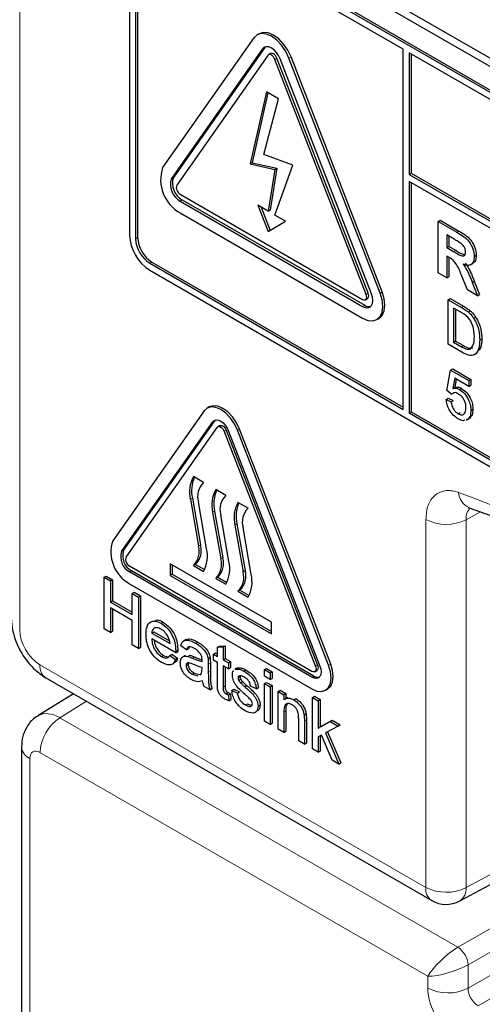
# Paper-space layout 'Blatt2' of a CAD drawing. Header units: millimetres. Extents: x 5 to 418, y 2 to 292.
# Tile 21 of 115: x 112.8 to 115.49, y 176.29 to 182.01. Entities that reach past the tile are written whole.
import ezdxf

# ---------------------------------------------------------------- set-up
doc = ezdxf.new("R2010")
doc.units = ezdxf.units.MM

psp = doc.layouts.new('Blatt2')

# ---------------------------------------------------------------- linework, layer by layer
at = {"color": 7, "linetype": 'Continuous', "lineweight": 18}
for p, q in [((112.8021, 189.8514), (112.8021, 178.465)), ((114.2145, 181.8437), (114.2263, 181.8505)), ((114.2859, 181.782), (114.2977, 181.7888)), ((114.3676, 181.7893), (114.3794, 181.7961)), ((113.6842, 181.0891), (113.6959, 181.0959)), ((113.7352, 180.9576), (113.747, 180.9644)), ((115.3437, 180.7767), (115.3555, 180.7835)), ((113.4759, 180.739), (113.4877, 180.7459)), ((115.3249, 180.6647), (115.3367, 180.6715)), ((113.5584, 180.5962), (113.5702, 180.603)), ((114.8163, 180.4152), (114.828, 180.422)), ((114.8979, 180.4225), (114.9097, 180.4293)), ((114.7958, 180.3453), (114.8076, 180.3521)), ((115.3697, 180.3399), (115.3814, 180.3467)), ((115.3708, 180.1105), (115.3826, 180.1173)), ((113.925, 179.6735), (113.9367, 179.6803)), ((113.9913, 179.6182), (114.0031, 179.625)), ((114.0678, 179.625), (114.0796, 179.6318)), ((113.8058, 179.23), (113.7941, 179.2232)), ((113.9355, 179.1551), (113.9237, 179.1483)), ((115.4803, 179.1498), (115.3969, 179.1046)), ((115.1632, 176.9659), (115.1632, 179.1058)), ((115.3969, 179.1046), (115.3969, 176.9647)), ((114.0651, 179.0803), (114.0533, 179.0735)), ((113.3946, 178.9189), (113.4064, 178.9257)), ((113.853, 178.9579), (113.8413, 178.9511)), ((113.9827, 178.883), (113.9709, 178.8762)), ((113.4406, 178.8005), (113.4523, 178.8073)), ((114.1123, 178.8082), (114.1005, 178.8014)), ((113.8072, 178.2994), (113.8189, 178.3062)), ((112.92, 178.2609), (115.1632, 176.9659)), ((113.8987, 178.2629), (113.9105, 178.2697)), ((114.5216, 178.2513), (114.5334, 178.2581)), ((114.5982, 178.2581), (114.61, 178.265)), ((113.8987, 178.216), (113.9105, 178.2228)), ((114.5012, 178.1882), (114.513, 178.195)), ((113.9851, 178.1312), (113.9969, 178.138)), ((113.1902, 178.0485), (113.0359, 177.9531)), ((113.0359, 177.9531), (115.3495, 176.6175)), ((114.3374, 177.985), (114.3492, 177.9918)), ((114.4571, 177.9325), (114.4689, 177.9393)), ((112.8612, 177.7162), (112.8612, 175.4401)), ((115.1748, 176.4486), (112.9201, 177.7502)), ((115.3969, 176.9647), (116.0213, 177.3004)), ((115.3495, 176.6175), (116.0491, 177.0214)), ((116.0491, 176.8853), (115.4085, 176.5155)), ((115.4085, 176.3794), (116.0991, 176.7781)), ((116.217, 176.71), (115.4674, 176.2773)), ((115.4085, 176.5155), (115.4085, 176.3794)), ((115.1748, 176.3805), (115.1748, 176.4486))]:
    psp.add_line(p, q, dxfattribs=at)
at = {"color": 7, "linetype": 'Continuous', "lineweight": 25}
for p, q in [((113.5407, 182.8927), (119.4922, 179.457)), ((113.5828, 182.917), (119.4754, 179.5153)), ((119.451, 179.3311), (113.5584, 182.7328)), ((119.4628, 179.3379), (113.5702, 182.7396)), ((113.4406, 182.6647), (113.4406, 180.7595)), ((113.4759, 182.6443), (113.4759, 180.739)), ((113.4877, 182.6511), (113.4877, 180.7459)), ((115.0315, 181.8415), (113.5584, 182.6919)), ((114.1635, 181.9072), (113.6331, 181.1526)), ((114.194, 181.9314), (114.1822, 181.9246)), ((114.2145, 181.8437), (113.6842, 181.0891)), ((114.2263, 181.8505), (113.6959, 181.0959)), ((114.2302, 181.8551), (114.2263, 181.8505)), ((115.0315, 179.7457), (115.0315, 181.8415)), ((114.2451, 181.8056), (113.7148, 181.051)), ((114.2606, 181.8159), (114.2489, 181.8091)), ((114.8163, 180.4152), (114.2859, 181.782)), ((114.828, 180.422), (114.2977, 181.7888)), ((114.8469, 180.4179), (114.3165, 181.7848)), ((114.8979, 180.4225), (114.3676, 181.7893)), ((114.9097, 180.4293), (114.3794, 181.7961)), ((115.0669, 181.8211), (115.0669, 181.1135)), ((119.451, 179.2902), (115.0669, 181.8211)), ((115.0787, 181.8143), (115.0787, 181.1203)), ((114.2361, 181.5931), (114.1416, 181.1741)), ((114.2451, 181.5878), (114.1534, 181.1809)), ((114.2212, 181.2283), (114.3062, 181.5526)), ((114.3062, 181.5526), (114.2361, 181.5931)), ((114.3909, 181.167), (114.2212, 181.2283)), ((114.1416, 181.1741), (114.1534, 181.1809)), ((114.1416, 181.1741), (114.2859, 181.1419)), ((114.1534, 181.1809), (114.2977, 181.1487)), ((114.2859, 180.8764), (114.3909, 181.167)), ((114.2859, 181.1419), (114.2473, 180.8987)), ((114.2977, 181.1487), (114.2591, 180.9055)), ((114.2859, 181.1419), (114.2977, 181.1487)), ((115.0669, 181.1135), (115.0787, 181.1203)), ((115.0669, 181.1135), (119.5335, 178.535)), ((115.0787, 181.1203), (119.5335, 178.5486)), ((119.5335, 178.4942), (115.0669, 181.0727)), ((115.0669, 181.0727), (115.0669, 179.7253)), ((115.0787, 181.0659), (115.0787, 179.7321)), ((113.7352, 180.9984), (114.7958, 180.3861)), ((113.7352, 180.9576), (114.7958, 180.3453)), ((113.747, 180.9644), (114.8076, 180.3521)), ((114.2473, 180.8987), (114.1864, 180.9339)), ((114.1864, 180.9339), (114.2473, 180.7803)), ((114.2052, 180.923), (114.259, 180.7874)), ((113.7352, 180.8896), (114.7958, 180.2773)), ((114.2473, 180.8987), (114.2591, 180.9055)), ((114.3468, 180.8413), (114.2859, 180.8764)), ((114.2473, 180.7803), (114.3468, 180.8413)), ((115.2349, 180.8395), (115.2467, 180.8463)), ((115.2349, 180.5401), (115.2349, 180.8395)), ((115.2349, 180.8395), (115.3437, 180.7767)), ((115.2467, 180.8463), (115.3555, 180.7835)), ((115.3272, 180.7364), (115.2848, 180.7609)), ((115.2848, 180.7609), (115.2848, 180.6879)), ((115.2966, 180.754), (115.2966, 180.6947)), ((115.2848, 180.6879), (115.2966, 180.6947)), ((115.2966, 180.6947), (115.3367, 180.6715)), ((115.2848, 180.6879), (115.3249, 180.6647)), ((115.2959, 180.6316), (115.2848, 180.638)), ((115.2848, 180.638), (115.2848, 180.5114)), ((115.4443, 180.6357), (115.4561, 180.6425)), ((113.5584, 180.5962), (115.0315, 179.7457)), ((113.5702, 180.603), (115.0315, 179.7593)), ((115.2966, 180.6312), (115.2966, 180.5182)), ((115.4237, 180.5874), (115.4369, 180.595)), ((113.5584, 180.5553), (119.451, 177.1536)), ((115.2848, 180.5114), (115.2349, 180.5401)), ((115.406, 180.4414), (115.3691, 180.5306)), ((115.2848, 180.5114), (115.2966, 180.5182)), ((115.4329, 180.4851), (115.4446, 180.4919)), ((115.4329, 180.4851), (115.4643, 180.4077)), ((115.4446, 180.4919), (115.4761, 180.4145)), ((115.4643, 180.4077), (115.406, 180.4414)), ((115.4643, 180.4077), (115.4761, 180.4145)), ((114.8125, 180.3845), (114.8243, 180.3913)), ((115.2931, 180.3841), (115.3049, 180.3909)), ((115.2931, 180.1255), (115.2931, 180.3841)), ((115.2931, 180.3841), (115.3697, 180.3399)), ((115.3049, 180.3909), (115.3814, 180.3467)), ((115.3701, 180.3098), (115.3247, 180.336)), ((115.3247, 180.336), (115.3247, 180.1371)), ((115.3365, 180.3292), (115.3365, 180.1439)), ((115.4092, 180.3133), (115.421, 180.3201)), ((114.8792, 180.269), (114.891, 180.2758)), ((115.4418, 180.276), (115.4536, 180.2828)), ((115.3733, 180.0792), (115.2931, 180.1255)), ((115.3247, 180.1371), (115.3365, 180.1439)), ((115.3247, 180.1371), (115.3708, 180.1105)), ((115.3365, 180.1439), (115.3826, 180.1173)), ((115.4768, 180.1501), (115.4886, 180.1569)), ((115.2845, 179.8553), (115.3074, 179.9747)), ((115.3074, 179.9747), (115.3192, 179.9815)), ((115.3074, 179.9747), (115.4137, 179.9134)), ((115.3192, 179.9815), (115.4254, 179.9202)), ((115.3309, 179.928), (115.3195, 179.8676)), ((115.4137, 179.8802), (115.3309, 179.928)), ((115.3404, 179.9225), (115.3313, 179.8744)), ((115.4137, 179.9134), (115.4254, 179.9202)), ((115.4137, 179.9134), (115.4137, 179.8802)), ((115.4254, 179.9202), (115.4254, 179.887)), ((115.3132, 179.8354), (115.2845, 179.8553)), ((115.3132, 179.8354), (115.325, 179.8422)), ((115.3195, 179.8676), (115.3313, 179.8744)), ((115.3594, 179.8618), (115.3712, 179.8686)), ((115.4137, 179.8802), (115.4254, 179.887)), ((115.2816, 179.8039), (115.2934, 179.8107)), ((115.2816, 179.8039), (115.3103, 179.7907)), ((115.2934, 179.8107), (115.3221, 179.7975)), ((115.3103, 179.7907), (115.3221, 179.7975)), ((113.8739, 179.737), (113.3436, 178.9824)), ((113.9035, 179.7603), (113.8917, 179.7535)), ((115.0669, 179.7253), (115.0787, 179.7321)), ((115.0669, 179.7253), (119.451, 177.1945)), ((115.0787, 179.7321), (119.4628, 177.2013)), ((115.3514, 179.7206), (115.3631, 179.7274)), ((115.4251, 179.7401), (115.4369, 179.7469)), ((113.3946, 178.9189), (113.925, 179.6735)), ((113.4064, 178.9257), (113.9367, 179.6803)), ((113.9367, 179.6803), (113.9398, 179.6839)), ((115.3998, 179.6836), (115.4131, 179.6912)), ((115.408, 179.6894), (115.4001, 179.6869)), ((115.408, 179.6894), (115.4198, 179.6962)), ((113.4201, 178.8872), (113.9505, 179.6417)), ((113.966, 179.652), (113.9542, 179.6452)), ((113.9913, 179.6182), (114.5216, 178.2513)), ((114.0031, 179.625), (114.5334, 178.2581)), ((114.0168, 179.6205), (114.5471, 178.2536)), ((114.5982, 178.2581), (114.0678, 179.625)), ((114.61, 178.265), (114.0796, 179.6318)), ((113.8707, 179.3211), (113.8118, 179.3551)), ((114.0004, 179.2463), (113.9414, 179.2803)), ((113.7941, 179.2232), (113.8413, 178.9511)), ((113.8058, 179.23), (113.853, 178.9579)), ((113.8884, 178.936), (113.8413, 179.2081)), ((114.13, 179.1715), (114.0711, 179.2055)), ((113.9237, 179.1483), (113.9709, 178.8762)), ((113.9355, 179.1551), (113.9827, 178.883)), ((114.0181, 178.8611), (113.9709, 179.1332)), ((114.0533, 179.0735), (114.1005, 178.8014)), ((114.0651, 179.0803), (114.1123, 178.8082)), ((114.1477, 178.7863), (114.1005, 179.0584)), ((114.5012, 178.2223), (113.4406, 178.8346)), ((114.513, 178.195), (113.4523, 178.8073)), ((114.2655, 178.508), (113.6763, 178.8482)), ((113.6763, 178.8482), (113.6763, 178.7802)), ((113.688, 178.8414), (113.688, 178.787)), ((113.8236, 178.8448), (113.8118, 178.838)), ((113.8118, 178.838), (113.8707, 178.804)), ((113.8236, 178.8448), (113.8767, 178.8142)), ((113.2937, 178.7696), (113.3055, 178.7765)), ((113.2937, 178.4703), (113.2937, 178.7696)), ((113.2937, 178.7696), (113.3303, 178.7485)), ((113.3055, 178.7765), (113.342, 178.7553)), ((113.3303, 178.7485), (113.342, 178.7553)), ((113.3303, 178.7485), (113.3303, 178.6257)), ((113.342, 178.7553), (113.342, 178.6325)), ((114.5012, 178.1882), (113.4406, 178.8005)), ((113.688, 178.787), (113.6763, 178.7802)), ((113.6763, 178.7802), (114.2655, 178.44)), ((113.688, 178.787), (114.2655, 178.4536)), ((113.9532, 178.77), (113.9414, 178.7632)), ((113.9414, 178.7632), (114.0004, 178.7292)), ((113.9532, 178.77), (114.0063, 178.7393)), ((113.4406, 178.7325), (114.5012, 178.1202)), ((114.0828, 178.6951), (114.0711, 178.6883)), ((114.0828, 178.6951), (114.1359, 178.6645)), ((113.3303, 178.6257), (113.342, 178.6325)), ((113.342, 178.6325), (113.4566, 178.5664)), ((113.4566, 178.6756), (113.4684, 178.6824)), ((113.4566, 178.6756), (113.4931, 178.6545)), ((113.4566, 178.5528), (113.4566, 178.6756)), ((113.4684, 178.6824), (113.5049, 178.6613)), ((113.4931, 178.6545), (113.5049, 178.6613)), ((113.4931, 178.6545), (113.4931, 178.3551)), ((113.5049, 178.6613), (113.5049, 178.3619)), ((114.0711, 178.6883), (114.13, 178.6543)), ((113.3303, 178.6257), (113.4566, 178.5528)), ((113.4566, 178.5182), (113.3303, 178.5912)), ((113.3303, 178.5912), (113.3303, 178.4491)), ((113.342, 178.5844), (113.342, 178.4559)), ((113.4566, 178.3762), (113.4566, 178.5182)), ((113.3303, 178.4491), (113.2937, 178.4703)), ((113.6239, 178.5022), (113.6357, 178.5091)), ((114.2655, 178.44), (114.2655, 178.508)), ((113.3303, 178.4491), (113.342, 178.4559)), ((113.5696, 178.4453), (113.5814, 178.4521)), ((113.5696, 178.4453), (113.676, 178.3839)), ((113.709, 178.3303), (113.5696, 178.4108)), ((113.5814, 178.4521), (113.6732, 178.3991)), ((113.7682, 178.4077), (113.7549, 178.4)), ((113.4931, 178.3551), (113.4566, 178.3762)), ((113.4931, 178.3551), (113.5049, 178.3619)), ((113.7092, 178.34), (113.721, 178.3468)), ((113.7724, 178.3475), (113.7391, 178.3705)), ((113.7724, 178.3475), (113.7841, 178.3543)), ((113.789, 178.3651), (113.7841, 178.3543)), ((113.825, 178.3862), (113.8368, 178.393)), ((113.9519, 178.3624), (113.9636, 178.3692)), ((113.9519, 178.3624), (113.9851, 178.365)), ((113.9519, 178.3091), (113.9519, 178.3624)), ((113.9636, 178.3692), (113.9969, 178.3718)), ((113.9851, 178.365), (113.9969, 178.3718)), ((113.9851, 178.365), (113.9851, 178.2899)), ((113.9969, 178.3718), (113.9969, 178.2967)), ((113.6262, 178.309), (113.638, 178.3158)), ((113.6756, 178.315), (113.6874, 178.3218)), ((113.6756, 178.315), (113.7082, 178.2924)), ((113.6874, 178.3218), (113.7199, 178.2992)), ((113.7082, 178.2924), (113.7199, 178.2992)), ((113.709, 178.3303), (113.7208, 178.3371)), ((113.7631, 178.3148), (113.7499, 178.3072)), ((113.7798, 178.3097), (113.7916, 178.3165)), ((113.8971, 178.2966), (113.9088, 178.3034)), ((113.9286, 178.3225), (113.9404, 178.3293)), ((113.9286, 178.288), (113.9286, 178.3225)), ((113.9286, 178.3225), (113.9519, 178.3091)), ((113.9519, 178.2746), (113.9286, 178.288)), ((113.9404, 178.3293), (113.9519, 178.3227)), ((113.9851, 178.2899), (113.9969, 178.2967)), ((113.9851, 178.2899), (114.015, 178.2726)), ((113.9969, 178.2967), (114.0268, 178.2794)), ((113.6875, 178.2638), (113.7008, 178.2715)), ((113.769, 178.256), (113.7808, 178.2628)), ((113.8619, 178.2347), (113.8621, 178.2458)), ((113.8987, 178.2629), (113.8987, 178.216)), ((113.9105, 178.2697), (113.9105, 178.2228)), ((113.9519, 178.1518), (113.9519, 178.2746)), ((114.015, 178.2381), (113.9851, 178.2554)), ((113.9851, 178.2554), (113.9851, 178.1312)), ((113.9969, 178.2486), (113.9969, 178.138)), ((114.015, 178.2726), (114.0268, 178.2794)), ((114.015, 178.2726), (114.015, 178.2381)), ((114.015, 178.2381), (114.0268, 178.2449)), ((114.0268, 178.2794), (114.0268, 178.2449)), ((114.0653, 178.2402), (114.052, 178.2325)), ((114.0542, 178.2322), (114.0591, 178.2357)), ((114.0591, 178.2357), (114.0709, 178.2425)), ((114.066, 178.239), (114.0709, 178.2425)), ((114.1055, 178.2242), (114.1173, 178.2311)), ((114.2244, 178.2324), (114.2362, 178.2392)), ((114.2244, 178.2324), (114.2577, 178.2132)), ((114.2244, 178.194), (114.2244, 178.2324)), ((114.2362, 178.2392), (114.2694, 178.22)), ((112.9545, 178.1846), (115.1977, 176.8895)), ((113.8054, 178.2056), (113.8172, 178.2124)), ((113.8054, 178.2056), (113.8381, 178.1966)), ((113.8172, 178.2124), (113.8499, 178.2034)), ((113.8484, 178.2024), (113.857, 178.2072)), ((114.0715, 178.1843), (114.0833, 178.1911)), ((114.075, 178.1708), (114.0868, 178.1776)), ((114.2577, 178.1748), (114.2244, 178.194)), ((114.2577, 178.2132), (114.2694, 178.22)), ((114.2577, 178.2132), (114.2577, 178.1748)), ((114.2577, 178.1748), (114.2694, 178.1816)), ((114.2694, 178.22), (114.2694, 178.1816)), ((114.5179, 178.2206), (114.5297, 178.2274)), ((113.9086, 178.1153), (113.8754, 178.1344)), ((113.9086, 178.1153), (113.9204, 178.1221)), ((114.035, 178.1114), (114.0467, 178.1182)), ((114.0467, 178.1182), (114.08, 178.1029)), ((114.086, 178.1558), (114.0977, 178.1626)), ((114.1111, 178.1328), (114.1229, 178.1396)), ((114.1779, 178.121), (114.1446, 178.1364)), ((114.1779, 178.121), (114.1897, 178.1278)), ((114.2244, 178.1517), (114.2362, 178.1586)), ((114.2244, 178.1517), (114.2577, 178.1326)), ((114.2244, 177.933), (114.2244, 178.1517)), ((114.2362, 178.1586), (114.2694, 178.1394)), ((114.2577, 178.1326), (114.2694, 178.1394)), ((114.2577, 178.1326), (114.2577, 177.9138)), ((114.2694, 178.1394), (114.2694, 177.9206)), ((114.5804, 178.1124), (114.5922, 178.1192)), ((113.1151, 178.0918), (112.908, 177.9637)), ((114.002, 178.0921), (114.0138, 178.0989)), ((114.015, 178.0855), (114.0268, 178.0923)), ((114.015, 178.0855), (114.0183, 178.0514)), ((114.0268, 178.0923), (114.0301, 178.0582)), ((114.035, 178.1114), (114.0682, 178.0961)), ((114.0682, 178.0961), (114.08, 178.1029)), ((114.3042, 178.1057), (114.316, 178.1125)), ((114.3042, 177.8869), (114.3042, 178.1057)), ((114.3042, 178.1057), (114.3374, 178.0865)), ((114.316, 178.1125), (114.3492, 178.0933)), ((114.3374, 178.0865), (114.3492, 178.0933)), ((114.3374, 178.0865), (114.3374, 178.056)), ((114.3583, 178.0703), (114.345, 178.0627)), ((114.3492, 178.0933), (114.3492, 178.0651)), ((114.3951, 178.057), (114.4069, 178.0638)), ((114.5042, 178.0708), (114.516, 178.0776)), ((114.5042, 177.7714), (114.5042, 178.0708)), ((114.5042, 178.0708), (114.5374, 178.0516)), ((114.516, 178.0776), (114.5492, 178.0585)), ((114.5374, 178.0516), (114.5492, 178.0585)), ((114.5492, 178.0585), (114.5492, 177.8996)), ((114.0183, 178.0514), (114.0301, 178.0582)), ((114.114, 178.0274), (114.1258, 178.0342)), ((114.1879, 178.0198), (114.1996, 178.0266)), ((114.5374, 178.0516), (114.5374, 177.8928)), ((114.1699, 177.9827), (114.1831, 177.9903)), ((114.3374, 177.985), (114.3374, 177.8677)), ((114.3492, 177.9918), (114.3492, 177.8745)), ((114.4239, 177.8178), (114.4239, 177.9484)), ((114.4554, 177.9694), (114.4672, 177.9762)), ((114.2577, 177.9138), (114.2244, 177.933)), ((114.2577, 177.9138), (114.2694, 177.9206)), ((114.3374, 177.8677), (114.3042, 177.8869)), ((114.4571, 177.9325), (114.4571, 177.7986)), ((114.4689, 177.9393), (114.4689, 177.8054)), ((114.5374, 177.8928), (114.6069, 177.9309)), ((114.5374, 177.8928), (114.5492, 177.8996)), ((114.5492, 177.8996), (114.6187, 177.9377)), ((114.6532, 177.9042), (114.5805, 177.8644)), ((114.6069, 177.9309), (114.6187, 177.9377)), ((114.6069, 177.9309), (114.6532, 177.9042)), ((114.6187, 177.9377), (114.665, 177.911)), ((114.6532, 177.9042), (114.665, 177.911)), ((114.3374, 177.8677), (114.3492, 177.8745)), ((114.5565, 177.8513), (114.5374, 177.8408)), ((114.5374, 177.8408), (114.5374, 177.7522)), ((114.5492, 177.8473), (114.5492, 177.7591)), ((114.6177, 177.7059), (114.5565, 177.8513)), ((114.5805, 177.8644), (114.6565, 177.6835)), ((114.5924, 177.8709), (114.6683, 177.6903)), ((112.8124, 177.7842), (112.8124, 175.5081)), ((114.4571, 177.7986), (114.4239, 177.8178)), ((114.4571, 177.7986), (114.4689, 177.8054)), ((114.5374, 177.7522), (114.5042, 177.7714)), ((114.5374, 177.7522), (114.5492, 177.7591)), ((114.6565, 177.6835), (114.6177, 177.7059)), ((114.6565, 177.6835), (114.6683, 177.6903)), ((115.36, 176.8871), (116.0462, 177.2561))]:
    psp.add_line(p, q, dxfattribs=at)
at = {"color": 7, "linetype": 'Continuous', "lineweight": 25, "flags": 128}
for points in [[(114.3676, 181.7893), (114.3489, 181.8283), (114.3244, 181.8641), (114.296, 181.8941), (114.2655, 181.9163), (114.235, 181.9293), (114.2066, 181.9321), (114.1822, 181.9245), (114.1635, 181.9072)], [(114.3794, 181.7961), (114.3606, 181.8351), (114.3362, 181.8709), (114.3078, 181.9009), (114.2773, 181.9231), (114.2468, 181.9361), (114.2184, 181.9389), (114.194, 181.9314)], [(114.3165, 181.7848), (114.3072, 181.8043), (114.295, 181.8221), (114.2808, 181.8371), (114.2655, 181.8483), (114.2503, 181.8547), (114.2361, 181.8561), (114.2239, 181.8524), (114.2145, 181.8437)], [(114.2859, 181.782), (114.2822, 181.7898), (114.2773, 181.797), (114.2716, 181.803), (114.2655, 181.8074), (114.2594, 181.81), (114.2537, 181.8106), (114.2489, 181.8091), (114.2451, 181.8056)], [(114.2977, 181.7888), (114.294, 181.7966), (114.2891, 181.8038), (114.2834, 181.8098), (114.2773, 181.8142), (114.2712, 181.8168), (114.2655, 181.8174), (114.2606, 181.8159)], [(114.7958, 180.2773), (114.8263, 180.2643), (114.8548, 180.2615), (114.8792, 180.269), (114.8979, 180.2864), (114.9097, 180.3124), (114.9137, 180.3453), (114.9097, 180.3828), (114.8979, 180.4225)], [(114.7958, 180.3453), (114.8111, 180.3388), (114.8253, 180.3374), (114.8375, 180.3412), (114.8469, 180.3499), (114.8528, 180.3629), (114.8548, 180.3793), (114.8528, 180.3981), (114.8469, 180.4179)], [(114.7958, 180.3861), (114.8019, 180.3835), (114.8076, 180.383), (114.8125, 180.3845), (114.8163, 180.3879), (114.8186, 180.3932), (114.8194, 180.3997), (114.8186, 180.4072), (114.8163, 180.4152)], [(114.8243, 180.3913), (114.8243, 180.3913), (114.828, 180.3948), (114.8304, 180.4), (114.8312, 180.4065), (114.8304, 180.414), (114.828, 180.422)], [(114.891, 180.2758), (114.891, 180.2758), (114.9097, 180.2932), (114.9215, 180.3192), (114.9255, 180.3521), (114.9215, 180.3897), (114.9097, 180.4293)], [(114.0678, 179.625), (114.0501, 179.6621), (114.0269, 179.696), (113.9999, 179.7245), (113.9709, 179.7456), (113.9419, 179.758), (113.9149, 179.7606), (113.8917, 179.7535), (113.8739, 179.737)], [(114.0796, 179.6318), (114.0618, 179.6689), (114.0387, 179.7028), (114.0117, 179.7313), (113.9827, 179.7524), (113.9537, 179.7648), (113.9267, 179.7674), (113.9035, 179.7603)], [(113.925, 179.6735), (113.9334, 179.6813), (113.9444, 179.6847), (113.9572, 179.6834), (113.9709, 179.6776), (113.9846, 179.6676), (113.9974, 179.6541), (114.0084, 179.638), (114.0168, 179.6205)], [(113.9505, 179.6417), (113.9542, 179.6452), (113.9591, 179.6467), (113.9648, 179.6462), (113.9709, 179.6436), (113.977, 179.6391), (113.9827, 179.6331), (113.9876, 179.626), (113.9913, 179.6182)], [(113.966, 179.652), (113.9709, 179.6535), (113.9766, 179.653), (113.9827, 179.6504), (113.9888, 179.6459), (113.9945, 179.6399), (113.9993, 179.6328), (114.0031, 179.625)], [(114.5012, 178.1202), (114.5302, 178.1079), (114.5572, 178.1052), (114.5804, 178.1124), (114.5982, 178.1289), (114.6094, 178.1536), (114.6132, 178.1848), (114.6094, 178.2205), (114.5982, 178.2581)], [(114.5471, 178.2536), (114.5524, 178.2358), (114.5543, 178.2189), (114.5524, 178.2041), (114.5471, 178.1923), (114.5387, 178.1845), (114.5277, 178.1811), (114.5149, 178.1824), (114.5012, 178.1882)], [(114.5216, 178.2513), (114.524, 178.2434), (114.5248, 178.2359), (114.524, 178.2293), (114.5216, 178.2241), (114.5179, 178.2206), (114.513, 178.2191), (114.5073, 178.2197), (114.5012, 178.2223)], [(114.5334, 178.2581), (114.5358, 178.2502), (114.5366, 178.2427), (114.5358, 178.2361), (114.5334, 178.2309), (114.5297, 178.2274), (114.5297, 178.2274)], [(114.5922, 178.1192), (114.5922, 178.1192), (114.61, 178.1357), (114.6211, 178.1604), (114.625, 178.1917), (114.6211, 178.2273), (114.61, 178.265)]]:
    psp.add_lwpolyline(points, dxfattribs=at)
at = {"color": 7, "linetype": 'Continuous', "lineweight": 25}
for centre, radius, start, end in [((113.841, 181.0819), 0.2196, 161.2216, 241.1898), ((113.7999, 181.0606), 0.1098, 161.2216, 241.1898), ((113.7881, 181.0538), 0.1098, 161.2216, 241.1898), ((113.7563, 181.0369), 0.0439, 161.2216, 241.1898), ((113.6964, 180.7711), 0.2561, 182.6055, 237.3945), ((113.655, 180.7472), 0.1793, 182.6055, 237.3945), ((113.6668, 180.754), 0.1793, 182.6055, 237.3945), ((114.8331, 180.389), 0.0448, 235.4104, 282.8071), ((113.9742, 179.2662), 0.1852, 151.2773, 193.423), ((113.9941, 179.2732), 0.1931, 156.0065, 192.9449), ((113.9487, 179.2404), 0.1122, 134.0193, 196.7705), ((114.1038, 179.1913), 0.1852, 151.2773, 193.423), ((114.1237, 179.1984), 0.1931, 156.0065, 192.9449), ((114.0783, 179.1656), 0.1122, 134.0193, 196.7705), ((114.2334, 179.1165), 0.1852, 151.2773, 193.423), ((114.2533, 179.1236), 0.1931, 156.0065, 192.9449), ((114.208, 179.0908), 0.1122, 134.0193, 196.7705), ((113.5411, 178.9153), 0.2086, 161.2216, 241.1898), ((113.4882, 178.8871), 0.0988, 161.2216, 241.1898), ((113.5, 178.8939), 0.0988, 161.2216, 241.1898), ((113.7338, 178.9187), 0.1122, 314.0193, 16.7705), ((113.7456, 178.9255), 0.1122, 314.0193, 16.7705), ((113.7083, 178.893), 0.1852, 331.2773, 13.423), ((113.4617, 178.873), 0.0439, 161.2216, 241.1898), ((113.8635, 178.8439), 0.1122, 314.0193, 16.7705), ((113.8752, 178.8507), 0.1122, 314.0193, 16.7705), ((113.838, 178.8181), 0.1852, 331.2773, 13.423), ((114.0049, 178.7758), 0.1122, 314.0193, 16.7705), ((113.9931, 178.769), 0.1122, 314.0193, 16.7705), ((113.9676, 178.7433), 0.1852, 331.2773, 13.423), ((114.536, 178.2285), 0.0406, 235.5354, 281.5607), ((115.2811, 177.0339), 0.1667, 240.0027, 298.2656)]:
    psp.add_arc(centre, radius, start, end, dxfattribs=at)
at = {"color": 7, "linetype": 'Continuous', "lineweight": 18}
for centre, radius, start, end in [((112.5875, 171.7857), 7.9725, 50.30384, 69.70154), ((115.4573, 179.2695), 0.1042, 183.5375, 246.7046), ((115.2812, 179.3339), 0.2568, 242.6565, 296.7662), ((112.9994, 178.2508), 0.0801, 172.814, 235.8738), ((113.1767, 177.7383), 0.2568, 123.2297, 177.3477), ((112.8922, 177.79), 0.08, 184.0936, 247.1944), ((115.2427, 176.9558), 0.0801, 172.814, 235.8738), ((115.2812, 177.194), 0.2568, 242.6565, 296.7662), ((115.3137, 176.9566), 0.0835, 303.6566, 5.5302), ((115.2766, 176.5073), 0.1321, 3.5222, 56.4778), ((115.2928, 176.6087), 0.2568, 242.6565, 296.7662)]:
    psp.add_arc(centre, radius, start, end, dxfattribs=at)
for centre, major_axis, ratio, start_param, end_param in [((112.92, 178.397), (-0.0833, 0.1443), 0.577557, 0.785632, 2.356124), ((113.038, 177.7502), (-0.1293, 0.214), 0.577285, 5.486388, 6.284613), ((112.9202, 177.6822), (-0.0417, 0.0722), 0.577206, 5.498021, 7.068512), ((115.2927, 176.5166), (0.128, 0.1179), 0.264838, 0.885369, 2.438712), ((115.2927, 176.5166), (0.1661, 0.0519), 0.264711, 3.844438, 5.397781), ((115.3516, 176.2785), (-0.125, 0.2165), 0.577557, 0.785632, 2.356124), ((115.4695, 176.3466), (-0.0417, 0.0722), 0.618558, 0.785635, 2.356127)]:
    psp.add_ellipse(centre, major_axis=major_axis, ratio=ratio, start_param=start_param, end_param=end_param, dxfattribs=at)
at = {"color": 7, "linetype": 'Continuous', "lineweight": 25}
for points, knots in [([(115.3437, 180.7767), (115.3555, 180.7697), (115.379, 180.7557), (115.409, 180.7312), (115.4273, 180.7028), (115.4408, 180.6721), (115.4429, 180.6502), (115.4443, 180.6357)], [0, 0, 0, 0, 0.2511382, 0.5005379, 0.6257426, 0.7510544, 1, 1, 1, 1]), ([(115.3555, 180.7835), (115.3673, 180.7765), (115.3908, 180.7625), (115.4208, 180.738), (115.4391, 180.7096), (115.4526, 180.6789), (115.4547, 180.657), (115.4561, 180.6425)], [0, 0, 0, 0, 0.2511382, 0.5005379, 0.6257426, 0.7510544, 1, 1, 1, 1]), ([(115.3668, 180.7125), (115.3594, 180.7172), (115.3462, 180.7255), (115.333, 180.733), (115.3272, 180.7364)], [0, 0, 0, 0, 0.559921, 1, 1, 1, 1]), ([(115.3945, 180.6618), (115.3941, 180.6669), (115.3934, 180.6771), (115.384, 180.6973), (115.3733, 180.7068), (115.3668, 180.7125)], [0, 0, 0, 0, 0.2810837, 0.5612808, 1, 1, 1, 1]), ([(115.3249, 180.6647), (115.3396, 180.6557), (115.3579, 180.6444), (115.3793, 180.6386), (115.3882, 180.6414), (115.3938, 180.6495), (115.3942, 180.6577), (115.3945, 180.6618)], [0, 0, 0, 0, 0.500908, 0.625718, 0.750365, 0.875021, 1, 1, 1, 1]), ([(115.3367, 180.6715), (115.3516, 180.6619), (115.3691, 180.6505), (115.3855, 180.6474), (115.388, 180.647)], [0, 0, 0, 0, 0.846639, 1, 1, 1, 1]), ([(115.4443, 180.6357), (115.4435, 180.6246), (115.4418, 180.6025), (115.4249, 180.585), (115.4024, 180.5829), (115.387, 180.5882), (115.3793, 180.5909)], [0, 0, 0, 0, 0.279943, 0.558974, 0.779184, 1, 1, 1, 1]), ([(115.4561, 180.6425), (115.4555, 180.6311), (115.4542, 180.6099), (115.4419, 180.6004), (115.4362, 180.596)], [0, 0, 0, 0, 0.537571, 1, 1, 1, 1]), ([(115.3691, 180.5306), (115.3598, 180.5542), (115.3468, 180.5869), (115.3169, 180.6197), (115.303, 180.6276), (115.2959, 180.6316)], [0, 0, 0, 0, 0.560986, 0.779305, 1, 1, 1, 1]), ([(115.3793, 180.5909), (115.3872, 180.5798), (115.4002, 180.5616), (115.4136, 180.5333), (115.4236, 180.5093), (115.4298, 180.4932), (115.4329, 180.4851)], [0, 0, 0, 0, 0.339561, 0.559573, 0.779778, 1, 1, 1, 1]), ([(115.3911, 180.5977), (115.399, 180.5866), (115.412, 180.5684), (115.4253, 180.5401), (115.4353, 180.5161), (115.4415, 180.5), (115.4446, 180.4919)], [0, 0, 0, 0, 0.339561, 0.559573, 0.779778, 1, 1, 1, 1]), ([(115.3697, 180.3399), (115.3771, 180.3355), (115.3904, 180.3278), (115.4035, 180.3177), (115.4092, 180.3133)], [0, 0, 0, 0, 0.560174, 1, 1, 1, 1]), ([(115.4071, 180.2831), (115.4003, 180.289), (115.3881, 180.2994), (115.3756, 180.3066), (115.3701, 180.3098)], [0, 0, 0, 0, 0.559255, 1, 1, 1, 1]), ([(115.3814, 180.3467), (115.3889, 180.3423), (115.4022, 180.3346), (115.4152, 180.3245), (115.421, 180.3201)], [0, 0, 0, 0, 0.560174, 1, 1, 1, 1]), ([(115.4092, 180.3133), (115.4159, 180.3073), (115.4277, 180.2965), (115.4375, 180.2823), (115.4418, 180.276)], [0, 0, 0, 0, 0.559847, 1, 1, 1, 1]), ([(115.421, 180.3201), (115.4276, 180.3141), (115.4395, 180.3033), (115.4493, 180.2891), (115.4536, 180.2828)], [0, 0, 0, 0, 0.559847, 1, 1, 1, 1]), ([(115.4452, 180.1689), (115.4442, 180.19), (115.4428, 180.2194), (115.4249, 180.2606), (115.413, 180.2756), (115.4071, 180.2831)], [0, 0, 0, 0, 0.55915, 0.78004, 1, 1, 1, 1]), ([(115.4418, 180.276), (115.4484, 180.2643), (115.4615, 180.241), (115.4743, 180.1967), (115.4759, 180.1678), (115.4768, 180.1501)], [0, 0, 0, 0, 0.279769, 0.559929, 1, 1, 1, 1]), ([(115.4536, 180.2828), (115.4602, 180.2711), (115.4733, 180.2478), (115.4861, 180.2035), (115.4877, 180.1746), (115.4886, 180.1569)], [0, 0, 0, 0, 0.279769, 0.559929, 1, 1, 1, 1]), ([(115.4768, 180.1501), (115.4757, 180.1319), (115.4734, 180.0955), (115.4506, 180.0601), (115.412, 180.0587), (115.3862, 180.0724), (115.3733, 180.0792)], [0, 0, 0, 0, 0.28084, 0.559952, 0.779068, 1, 1, 1, 1]), ([(115.4237, 180.0982), (115.4312, 180.1082), (115.4446, 180.1262), (115.4451, 180.1558), (115.4452, 180.1689)], [0, 0, 0, 0, 0.5574522, 1, 1, 1, 1]), ([(115.4886, 180.1569), (115.4882, 180.1377), (115.4877, 180.108), (115.4732, 180.092), (115.4681, 180.0864)], [0, 0, 0, 0, 0.648204, 1, 1, 1, 1]), ([(115.3708, 180.1105), (115.3817, 180.1042), (115.401, 180.0931), (115.4168, 180.0966), (115.4237, 180.0982)], [0, 0, 0, 0, 0.561861, 1, 1, 1, 1]), ([(115.3826, 180.1173), (115.3935, 180.111), (115.4128, 180.0999), (115.4286, 180.1034), (115.4355, 180.105)], [0, 0, 0, 0, 0.561861, 1, 1, 1, 1]), ([(115.3195, 179.8676), (115.3263, 179.869), (115.3384, 179.8717), (115.353, 179.8648), (115.3594, 179.8618)], [0, 0, 0, 0, 0.559939, 1, 1, 1, 1]), ([(115.3515, 179.8365), (115.3473, 179.8387), (115.3389, 179.843), (115.3272, 179.8447), (115.3221, 179.8409), (115.3198, 179.8391)], [0, 0, 0, 0, 0.353598, 0.706329, 1, 1, 1, 1]), ([(115.3313, 179.8744), (115.3381, 179.8758), (115.3502, 179.8785), (115.3648, 179.8716), (115.3712, 179.8686)], [0, 0, 0, 0, 0.559939, 1, 1, 1, 1]), ([(115.3964, 179.7547), (115.396, 179.7631), (115.3951, 179.7798), (115.3845, 179.8062), (115.368, 179.8258), (115.357, 179.833), (115.3515, 179.8365)], [0, 0, 0, 0, 0.2806528, 0.559595, 0.7792903, 1, 1, 1, 1]), ([(115.3594, 179.8618), (115.3697, 179.8543), (115.3902, 179.8394), (115.4119, 179.8032), (115.4236, 179.7689), (115.4246, 179.7497), (115.4251, 179.7401)], [0, 0, 0, 0, 0.2791704, 0.5587975, 0.7791691, 1, 1, 1, 1]), ([(115.3712, 179.8686), (115.3815, 179.8611), (115.402, 179.8462), (115.4237, 179.81), (115.4354, 179.7757), (115.4364, 179.7565), (115.4369, 179.7469)], [0, 0, 0, 0, 0.2791704, 0.5587975, 0.7791691, 1, 1, 1, 1]), ([(115.3512, 179.6909), (115.3414, 179.6974), (115.3218, 179.7106), (115.2989, 179.7428), (115.2853, 179.7755), (115.2828, 179.7945), (115.2816, 179.8039)], [0, 0, 0, 0, 0.28007, 0.559249, 0.779432, 1, 1, 1, 1]), ([(115.3103, 179.7907), (115.3115, 179.7833), (115.3139, 179.7684), (115.3235, 179.7465), (115.3373, 179.7298), (115.3467, 179.7237), (115.3514, 179.7206)], [0, 0, 0, 0, 0.280714, 0.559926, 0.779622, 1, 1, 1, 1]), ([(115.3514, 179.7206), (115.3587, 179.7172), (115.3734, 179.7105), (115.3885, 179.7193), (115.3955, 179.7355), (115.3961, 179.7483), (115.3964, 179.7547)], [0, 0, 0, 0, 0.2795388, 0.5582516, 0.7788844, 1, 1, 1, 1]), ([(115.4251, 179.7401), (115.4244, 179.7283), (115.423, 179.7072), (115.4126, 179.6949), (115.408, 179.6894)], [0, 0, 0, 0, 0.559726, 1, 1, 1, 1]), ([(115.4369, 179.7469), (115.4361, 179.7351), (115.4347, 179.714), (115.4244, 179.7017), (115.4198, 179.6962)], [0, 0, 0, 0, 0.559726, 1, 1, 1, 1]), ([(115.3873, 179.6829), (115.3847, 179.6818), (115.3748, 179.6776), (115.3613, 179.6852), (115.3512, 179.6909)], [0, 0, 0, 0, 0.2584636, 1, 1, 1, 1]), ([(115.4102, 179.1754), (115.4102, 179.1754), (115.407, 179.1745), (115.4125, 179.1737), (115.418, 179.1729)], [0, 0, 0, 0, 0.006192, 1, 1, 1, 1]), ([(115.4161, 179.1738), (115.4954, 179.1449), (115.7259, 179.0609), (116.1133, 178.8871), (116.5771, 178.6386), (117.0416, 178.3464), (117.4139, 178.0797), (117.6298, 177.9084), (117.693, 177.8583)], [0, 0, 0, 0, 0.106109, 0.308603, 0.511101, 0.713584, 0.916095, 1, 1, 1, 1]), ([(112.7533, 178.533), (112.7551, 178.5075), (112.7595, 178.4426), (112.8017, 178.3378), (112.8712, 178.2419), (112.9298, 178.2015), (112.9545, 178.1846)], [0, 0, 0, 0, 0.1878212, 0.4778992, 0.7807597, 1, 1, 1, 1]), ([(113.5917, 178.5197), (113.5955, 178.5206), (113.6083, 178.5238), (113.6244, 178.5151), (113.6357, 178.5091)], [0, 0, 0, 0, 0.29546, 1, 1, 1, 1]), ([(113.5364, 178.4377), (113.5372, 178.4535), (113.5388, 178.4849), (113.5598, 178.5127), (113.5908, 178.5181), (113.6129, 178.5075), (113.6239, 178.5022)], [0, 0, 0, 0, 0.280748, 0.559775, 0.779666, 1, 1, 1, 1]), ([(113.6238, 178.4678), (113.6163, 178.4714), (113.6015, 178.4785), (113.5836, 178.4755), (113.5723, 178.4638), (113.5705, 178.4515), (113.5696, 178.4453)], [0, 0, 0, 0, 0.28019, 0.559728, 0.779642, 1, 1, 1, 1]), ([(113.6638, 178.4264), (113.6571, 178.4362), (113.6453, 178.4538), (113.6304, 178.4635), (113.6238, 178.4678)], [0, 0, 0, 0, 0.558512, 1, 1, 1, 1]), ([(113.6239, 178.5022), (113.6377, 178.4925), (113.6652, 178.4729), (113.6944, 178.424), (113.7076, 178.3782), (113.7087, 178.3528), (113.7092, 178.34)], [0, 0, 0, 0, 0.279366, 0.558398, 0.778885, 1, 1, 1, 1]), ([(113.6357, 178.5091), (113.6495, 178.4993), (113.6769, 178.4797), (113.7062, 178.4308), (113.7193, 178.385), (113.7204, 178.3596), (113.721, 178.3468)], [0, 0, 0, 0, 0.279366, 0.558398, 0.778885, 1, 1, 1, 1]), ([(113.6257, 178.2748), (113.6117, 178.2843), (113.5837, 178.3034), (113.5524, 178.352), (113.5381, 178.3988), (113.5369, 178.4247), (113.5364, 178.4377)], [0, 0, 0, 0, 0.279952, 0.558661, 0.778994, 1, 1, 1, 1]), ([(113.5696, 178.4108), (113.5706, 178.4003), (113.5727, 178.3793), (113.5866, 178.3476), (113.6059, 178.3227), (113.6194, 178.3136), (113.6262, 178.309)], [0, 0, 0, 0, 0.280633, 0.559687, 0.779661, 1, 1, 1, 1]), ([(113.5838, 178.4026), (113.5844, 178.397), (113.5863, 178.3809), (113.5985, 178.3543), (113.6176, 178.3295), (113.6312, 178.3204), (113.638, 178.3158)], [0, 0, 0, 0, 0.171818, 0.493083, 0.746331, 1, 1, 1, 1]), ([(113.676, 178.3839), (113.6751, 178.3917), (113.6736, 178.4056), (113.6667, 178.42), (113.6638, 178.4264)], [0, 0, 0, 0, 0.560674, 1, 1, 1, 1]), ([(113.7391, 178.3705), (113.7422, 178.3806), (113.7482, 178.4009), (113.781, 178.4085), (113.8083, 178.3946), (113.825, 178.3862)], [0, 0, 0, 0, 0.28043, 0.559303, 1, 1, 1, 1]), ([(113.7692, 178.4055), (113.7752, 178.4082), (113.7939, 178.4163), (113.8195, 178.4024), (113.8368, 178.393)], [0, 0, 0, 0, 0.323837, 1, 1, 1, 1]), ([(113.721, 178.3468), (113.721, 178.345), (113.7209, 178.3417), (113.7209, 178.3385), (113.7208, 178.3371)], [0, 0, 0, 0, 0.559999, 1, 1, 1, 1]), ([(113.819, 178.3551), (113.8133, 178.3582), (113.802, 178.3643), (113.7863, 178.3676), (113.7767, 178.3596), (113.7738, 178.3515), (113.7724, 178.3475)], [0, 0, 0, 0, 0.280855, 0.559751, 0.7795, 1, 1, 1, 1]), ([(113.8535, 178.3236), (113.8475, 178.331), (113.8368, 178.3444), (113.8245, 178.3518), (113.819, 178.3551)], [0, 0, 0, 0, 0.557871, 1, 1, 1, 1]), ([(113.825, 178.3862), (113.8423, 178.3751), (113.8664, 178.3597), (113.8913, 178.3224), (113.8951, 178.3052), (113.8971, 178.2966)], [0, 0, 0, 0, 0.559253, 0.779195, 1, 1, 1, 1]), ([(113.8368, 178.393), (113.8541, 178.3819), (113.8782, 178.3665), (113.903, 178.3292), (113.9069, 178.312), (113.9088, 178.3034)], [0, 0, 0, 0, 0.559253, 0.779195, 1, 1, 1, 1]), ([(113.7082, 178.2924), (113.7044, 178.2837), (113.697, 178.2662), (113.6679, 178.255), (113.6417, 178.2673), (113.6257, 178.2748)], [0, 0, 0, 0, 0.280613, 0.560833, 1, 1, 1, 1]), ([(113.6262, 178.309), (113.6319, 178.3061), (113.6434, 178.3002), (113.663, 178.2984), (113.6708, 178.3087), (113.6756, 178.315)], [0, 0, 0, 0, 0.2812824, 0.5619063, 1, 1, 1, 1]), ([(113.638, 178.3158), (113.6438, 178.3127), (113.6541, 178.3071), (113.6631, 178.3074), (113.667, 178.3075)], [0, 0, 0, 0, 0.568403, 1, 1, 1, 1]), ([(113.7199, 178.2992), (113.7167, 178.2895), (113.7126, 178.2771), (113.7022, 178.2739), (113.6999, 178.2731)], [0, 0, 0, 0, 0.776004, 1, 1, 1, 1]), ([(113.7092, 178.34), (113.7092, 178.3382), (113.7091, 178.3349), (113.7091, 178.3317), (113.709, 178.3303)], [0, 0, 0, 0, 0.559999, 1, 1, 1, 1]), ([(113.7358, 178.273), (113.7365, 178.2807), (113.738, 178.296), (113.7525, 178.3127), (113.7695, 178.3108), (113.7798, 178.3097)], [0, 0, 0, 0, 0.280458, 0.560983, 1, 1, 1, 1]), ([(113.7798, 178.3097), (113.7849, 178.3081), (113.7939, 178.3051), (113.8031, 178.3012), (113.8072, 178.2994)], [0, 0, 0, 0, 0.559918, 1, 1, 1, 1]), ([(113.7916, 178.3165), (113.7967, 178.3149), (113.8057, 178.3119), (113.8149, 178.308), (113.8189, 178.3062)], [0, 0, 0, 0, 0.559918, 1, 1, 1, 1]), ([(113.8072, 178.2994), (113.8175, 178.2949), (113.8361, 178.287), (113.854, 178.2824), (113.8619, 178.2804)], [0, 0, 0, 0, 0.560185, 1, 1, 1, 1]), ([(113.8189, 178.3062), (113.8293, 178.3017), (113.8441, 178.2951), (113.8585, 178.2914), (113.8628, 178.2903)], [0, 0, 0, 0, 0.701958, 1, 1, 1, 1]), ([(113.8621, 178.2892), (113.862, 178.2954), (113.8618, 178.3065), (113.856, 178.3184), (113.8535, 178.3236)], [0, 0, 0, 0, 0.5619027, 1, 1, 1, 1]), ([(113.8619, 178.2804), (113.862, 178.282), (113.862, 178.285), (113.8621, 178.2879), (113.8621, 178.2892)], [0, 0, 0, 0, 0.560023, 1, 1, 1, 1]), ([(113.8971, 178.2966), (113.8976, 178.2902), (113.8987, 178.2787), (113.8987, 178.2677), (113.8987, 178.2629)], [0, 0, 0, 0, 0.5598174, 1, 1, 1, 1]), ([(113.9088, 178.3034), (113.9094, 178.297), (113.9104, 178.2855), (113.9105, 178.2745), (113.9105, 178.2697)], [0, 0, 0, 0, 0.5598174, 1, 1, 1, 1]), ([(113.7978, 178.1754), (113.7891, 178.181), (113.7718, 178.1921), (113.7503, 178.2191), (113.7376, 178.2484), (113.7364, 178.2648), (113.7358, 178.273)], [0, 0, 0, 0, 0.280815, 0.55969, 0.779696, 1, 1, 1, 1]), ([(113.8121, 178.2627), (113.8026, 178.267), (113.7908, 178.2724), (113.7782, 178.2719), (113.7732, 178.2691), (113.7697, 178.2638), (113.7693, 178.2586), (113.769, 178.256)], [0, 0, 0, 0, 0.50028, 0.625326, 0.750269, 0.875147, 1, 1, 1, 1]), ([(113.769, 178.256), (113.7694, 178.2522), (113.7701, 178.2446), (113.776, 178.2324), (113.7874, 178.2172), (113.798, 178.2104), (113.8054, 178.2056)], [0, 0, 0, 0, 0.186565, 0.373467, 0.560613, 1, 1, 1, 1]), ([(113.783, 178.2718), (113.7826, 178.2713), (113.7811, 178.2691), (113.7809, 178.2655), (113.7808, 178.2628)], [0, 0, 0, 0, 0.239444, 1, 1, 1, 1]), ([(113.7808, 178.2628), (113.7812, 178.259), (113.7819, 178.2514), (113.7877, 178.2392), (113.7992, 178.224), (113.8098, 178.2172), (113.8172, 178.2124)], [0, 0, 0, 0, 0.1865647, 0.3734672, 0.5606134, 1, 1, 1, 1]), ([(113.8621, 178.2458), (113.8529, 178.2481), (113.8365, 178.2523), (113.8195, 178.2595), (113.8121, 178.2627)], [0, 0, 0, 0, 0.55976, 1, 1, 1, 1]), ([(113.857, 178.2072), (113.8587, 178.2117), (113.8618, 178.2198), (113.8619, 178.2301), (113.8619, 178.2347)], [0, 0, 0, 0, 0.558995, 1, 1, 1, 1]), ([(114.0591, 178.2357), (114.0672, 178.236), (114.0818, 178.2366), (114.0982, 178.228), (114.1055, 178.2242)], [0, 0, 0, 0, 0.558938, 1, 1, 1, 1]), ([(114.0709, 178.2425), (114.079, 178.2428), (114.0936, 178.2434), (114.11, 178.2348), (114.1173, 178.2311)], [0, 0, 0, 0, 0.558938, 1, 1, 1, 1]), ([(114.1173, 178.2311), (114.1266, 178.225), (114.1452, 178.213), (114.1701, 178.1869), (114.1853, 178.1554), (114.1882, 178.137), (114.1897, 178.1278)], [0, 0, 0, 0, 0.280737, 0.560427, 0.77945, 1, 1, 1, 1]), ([(113.8654, 178.1671), (113.8541, 178.1639), (113.8338, 178.1581), (113.8088, 178.1701), (113.7978, 178.1754)], [0, 0, 0, 0, 0.559971, 1, 1, 1, 1]), ([(113.8987, 178.216), (113.8987, 178.205), (113.8988, 178.187), (113.8995, 178.1615), (113.9016, 178.139), (113.9063, 178.1232), (113.9086, 178.1153)], [0, 0, 0, 0, 0.340206, 0.560339, 0.780175, 1, 1, 1, 1]), ([(113.9105, 178.2228), (113.9105, 178.2118), (113.9106, 178.1938), (113.9112, 178.1683), (113.9134, 178.1458), (113.9181, 178.13), (113.9204, 178.1221)], [0, 0, 0, 0, 0.340206, 0.560339, 0.780175, 1, 1, 1, 1]), ([(114.0383, 178.1996), (114.0388, 178.2103), (114.0394, 178.2217), (114.0458, 178.2261), (114.0462, 178.2263)], [0, 0, 0, 0, 0.9416213, 1, 1, 1, 1]), ([(114.112, 178.0886), (114.0952, 178.1033), (114.0741, 178.1216), (114.0526, 178.1508), (114.0414, 178.1728), (114.0395, 178.1889), (114.0383, 178.1996)], [0, 0, 0, 0, 0.501321, 0.626592, 0.751817, 1, 1, 1, 1]), ([(114.1079, 178.1883), (114.0999, 178.1927), (114.0878, 178.1994), (114.0763, 178.1962), (114.0721, 178.1908), (114.0717, 178.1865), (114.0715, 178.1843)], [0, 0, 0, 0, 0.49977, 0.749095, 0.874592, 1, 1, 1, 1]), ([(114.0715, 178.1843), (114.0717, 178.1819), (114.0721, 178.1775), (114.0741, 178.1729), (114.075, 178.1708)], [0, 0, 0, 0, 0.559236, 1, 1, 1, 1]), ([(114.0844, 178.1973), (114.0843, 178.1973), (114.0833, 178.1959), (114.0833, 178.1935), (114.0833, 178.1911)], [0, 0, 0, 0, 0.020673, 1, 1, 1, 1]), ([(114.0833, 178.1911), (114.0835, 178.1887), (114.0839, 178.1843), (114.0859, 178.1797), (114.0868, 178.1776)], [0, 0, 0, 0, 0.559236, 1, 1, 1, 1]), ([(114.0868, 178.1776), (114.0886, 178.1745), (114.0918, 178.169), (114.0959, 178.1645), (114.0977, 178.1626)], [0, 0, 0, 0, 0.559084, 1, 1, 1, 1]), ([(114.1055, 178.2242), (114.1148, 178.2182), (114.1334, 178.2062), (114.1583, 178.1801), (114.1736, 178.1486), (114.1764, 178.1302), (114.1779, 178.121)], [0, 0, 0, 0, 0.280737, 0.560427, 0.77945, 1, 1, 1, 1]), ([(114.1446, 178.1364), (114.1435, 178.1424), (114.1411, 178.1543), (114.1276, 178.1754), (114.1154, 178.1834), (114.1079, 178.1883)], [0, 0, 0, 0, 0.280304, 0.560237, 1, 1, 1, 1]), ([(113.8754, 178.1344), (113.8728, 178.1406), (113.868, 178.1516), (113.8662, 178.1623), (113.8654, 178.1671)], [0, 0, 0, 0, 0.559697, 1, 1, 1, 1]), ([(113.9949, 178.0616), (113.9897, 178.0648), (113.9793, 178.0713), (113.9643, 178.0869), (113.9499, 178.1172), (113.9511, 178.1375), (113.9519, 178.1518)], [0, 0, 0, 0, 0.187433, 0.373821, 0.559462, 1, 1, 1, 1]), ([(113.9851, 178.1312), (113.9847, 178.1242), (113.9841, 178.1155), (113.9893, 178.1038), (113.9943, 178.0969), (113.9989, 178.094), (114.002, 178.0921)], [0, 0, 0, 0, 0.499596, 0.625239, 0.750354, 1, 1, 1, 1]), ([(113.9969, 178.138), (113.9965, 178.131), (113.9959, 178.1223), (114.0011, 178.1106), (114.0061, 178.1037), (114.0107, 178.1008), (114.0138, 178.0989)], [0, 0, 0, 0, 0.499596, 0.625239, 0.750354, 1, 1, 1, 1]), ([(114.075, 178.1708), (114.0768, 178.1677), (114.08, 178.1622), (114.0841, 178.1577), (114.086, 178.1558)], [0, 0, 0, 0, 0.559084, 1, 1, 1, 1]), ([(114.086, 178.1558), (114.0906, 178.1514), (114.099, 178.1436), (114.1074, 178.1361), (114.1111, 178.1328)], [0, 0, 0, 0, 0.559965, 1, 1, 1, 1]), ([(114.0977, 178.1626), (114.1024, 178.1582), (114.1108, 178.1504), (114.1192, 178.1429), (114.1229, 178.1396)], [0, 0, 0, 0, 0.559965, 1, 1, 1, 1]), ([(114.1111, 178.1328), (114.1283, 178.1178), (114.1499, 178.0989), (114.1727, 178.0697), (114.1816, 178.053), (114.1871, 178.0356), (114.1876, 178.0251), (114.1879, 178.0198)], [0, 0, 0, 0, 0.5004464, 0.6253959, 0.750274, 0.8750687, 1, 1, 1, 1]), ([(114.1229, 178.1396), (114.1401, 178.1246), (114.1617, 178.1057), (114.1844, 178.0765), (114.1934, 178.0598), (114.1989, 178.0424), (114.1994, 178.0319), (114.1996, 178.0266)], [0, 0, 0, 0, 0.5004464, 0.6253959, 0.750274, 0.8750687, 1, 1, 1, 1]), ([(114.0183, 178.0514), (114.014, 178.0529), (114.0063, 178.0556), (113.9984, 178.0598), (113.9949, 178.0616)], [0, 0, 0, 0, 0.560078, 1, 1, 1, 1]), ([(114.002, 178.0921), (114.0044, 178.0908), (114.0088, 178.0884), (114.0131, 178.0864), (114.015, 178.0855)], [0, 0, 0, 0, 0.5599652, 1, 1, 1, 1]), ([(114.0138, 178.0989), (114.0162, 178.0976), (114.0206, 178.0952), (114.0249, 178.0932), (114.0268, 178.0923)], [0, 0, 0, 0, 0.5599652, 1, 1, 1, 1]), ([(114.1136, 177.9931), (114.1031, 177.9997), (114.0822, 178.0129), (114.0554, 178.0451), (114.0404, 178.0805), (114.0368, 178.1011), (114.035, 178.1114)], [0, 0, 0, 0, 0.280739, 0.559297, 0.779311, 1, 1, 1, 1]), ([(114.0682, 178.0961), (114.0695, 178.0884), (114.0722, 178.0731), (114.0883, 178.0447), (114.1043, 178.034), (114.114, 178.0274)], [0, 0, 0, 0, 0.281314, 0.561069, 1, 1, 1, 1]), ([(114.1432, 178.0593), (114.1375, 178.0651), (114.1273, 178.0754), (114.1167, 178.0845), (114.112, 178.0886)], [0, 0, 0, 0, 0.559788, 1, 1, 1, 1]), ([(114.1546, 178.0351), (114.1544, 178.0374), (114.154, 178.042), (114.15, 178.0509), (114.1458, 178.0561), (114.1432, 178.0593)], [0, 0, 0, 0, 0.279757, 0.5598387, 1, 1, 1, 1]), ([(114.3374, 178.056), (114.3413, 178.0595), (114.3491, 178.0666), (114.3688, 178.0695), (114.3851, 178.0617), (114.3951, 178.057)], [0, 0, 0, 0, 0.280554, 0.560815, 1, 1, 1, 1]), ([(114.4069, 178.0638), (114.4147, 178.0586), (114.4301, 178.0483), (114.45, 178.0252), (114.4625, 177.9993), (114.4656, 177.9839), (114.4672, 177.9762)], [0, 0, 0, 0, 0.280216, 0.559971, 0.779636, 1, 1, 1, 1]), ([(114.1879, 178.0198), (114.1863, 178.0092), (114.1831, 177.9881), (114.1552, 177.9743), (114.1294, 177.9859), (114.1136, 177.9931)], [0, 0, 0, 0, 0.279926, 0.560038, 1, 1, 1, 1]), ([(114.114, 178.0274), (114.1191, 178.0247), (114.1292, 178.0193), (114.1427, 178.0173), (114.1525, 178.0225), (114.1539, 178.0309), (114.1546, 178.0351)], [0, 0, 0, 0, 0.2811877, 0.5609523, 0.7810946, 1, 1, 1, 1]), ([(114.1258, 178.0342), (114.1309, 178.0313), (114.1401, 178.0261), (114.1483, 178.0259), (114.152, 178.0258)], [0, 0, 0, 0, 0.560785, 1, 1, 1, 1]), ([(114.1996, 178.0266), (114.1985, 178.0153), (114.1968, 177.9986), (114.1854, 177.9941), (114.1818, 177.9927)], [0, 0, 0, 0, 0.679034, 1, 1, 1, 1]), ([(114.3859, 178.0278), (114.3803, 178.0305), (114.3692, 178.0359), (114.3542, 178.0353), (114.3383, 178.0224), (114.3378, 178.0005), (114.3374, 177.985)], [0, 0, 0, 0, 0.187273, 0.374362, 0.56054, 1, 1, 1, 1]), ([(114.363, 178.0378), (114.3605, 178.0361), (114.349, 178.0285), (114.3491, 178.0079), (114.3492, 177.9918)], [0, 0, 0, 0, 0.217533, 1, 1, 1, 1]), ([(114.4239, 177.9484), (114.4238, 177.9562), (114.4237, 177.9717), (114.4169, 177.9968), (114.4017, 178.0171), (114.3912, 178.0242), (114.3859, 178.0278)], [0, 0, 0, 0, 0.28168, 0.559785, 0.779587, 1, 1, 1, 1]), ([(114.3951, 178.057), (114.4029, 178.0518), (114.4183, 178.0414), (114.4383, 178.0184), (114.4507, 177.9925), (114.4538, 177.9771), (114.4554, 177.9694)], [0, 0, 0, 0, 0.280216, 0.559971, 0.779636, 1, 1, 1, 1]), ([(112.9102, 177.9627), (112.9061, 177.961), (112.8798, 177.9497), (112.8465, 177.9082), (112.817, 177.8479), (112.8139, 177.8051), (112.8124, 177.7842)], [0, 0, 0, 0, 0.062383, 0.400489, 0.7071, 1, 1, 1, 1]), ([(114.4554, 177.9694), (114.456, 177.9623), (114.4571, 177.9498), (114.4571, 177.9378), (114.4571, 177.9325)], [0, 0, 0, 0, 0.559791, 1, 1, 1, 1]), ([(114.4672, 177.9762), (114.4678, 177.9691), (114.4689, 177.9566), (114.4689, 177.9446), (114.4689, 177.9393)], [0, 0, 0, 0, 0.559791, 1, 1, 1, 1])]:
    psp.add_open_spline(points, degree=3, knots=knots, dxfattribs=at)
at = {"color": 7, "linetype": 'Continuous', "lineweight": 18}
for points, knots in [([(115.3533, 179.2631), (115.3512, 179.2638), (115.3234, 179.2732), (115.2714, 179.2784), (115.2117, 179.2511), (115.171, 179.1931), (115.1658, 179.1349), (115.1632, 179.1058)], [0, 0, 0, 0, 0.019366, 0.264509, 0.509654, 0.754828, 1, 1, 1, 1]), ([(115.3969, 179.1046), (115.3977, 179.1195), (115.3991, 179.145), (115.4115, 179.16), (115.4167, 179.1663)], [0, 0, 0, 0, 0.581742, 1, 1, 1, 1])]:
    psp.add_open_spline(points, degree=3, knots=knots, dxfattribs=at)

doc.saveas('drawing.dxf')
